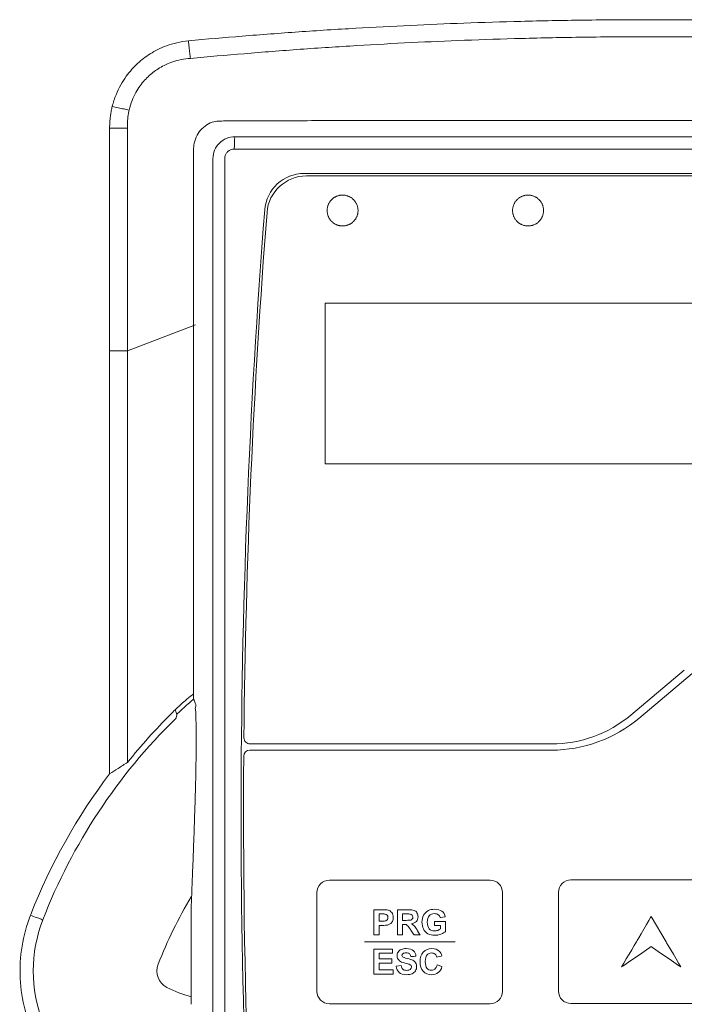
# Model space of a CAD drawing. Header units: millimetres. Extents: x -473 to 23648, y -382 to 1866.
# Tile 206 of 256: x 8865 to 8919, y 266 to 346. Entities that reach past the tile are written whole.
import ezdxf

# ---------------------------------------------------------------- set-up
doc = ezdxf.new("R2010")
doc.units = ezdxf.units.MM
doc.header["$LTSCALE"] = 80
doc.layers.get('0').update_dxf_attribs({"linetype": 'CONTINUOUS'})

msp = doc.modelspace()

# ---------------------------------------------------------------- linework, layer by layer
at = {"color": 0, "linetype": 'Continuous', "lineweight": 0}
for p, q in [((8872.62557335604, 318.57130552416), (8872.62557369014, 336.8080342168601)), ((8872.62557370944, 336.8080342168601), (8874.07496331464, 336.8080342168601)), ((8874.07496373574, 318.57130155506), (8874.07496324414, 336.8080342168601)), ((8879.40920365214, 328.83005937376), (8879.40920365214, 335.0261229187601)), ((8950.20233889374, 335.12761837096), (8882.70669083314, 335.12761837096)), ((8880.98030765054, 334.35374007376), (8880.98030765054, 228.95338634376)), ((8881.93128732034, 334.35383731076), (8881.93128732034, 228.95383731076)), ((8944.55357925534, 333.15383731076), (8888.35545047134, 333.15383731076)), ((8944.368638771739, 332.95383731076), (8888.540390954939, 332.95383731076)), ((8890.06078966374, 322.6538372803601), (8938.251164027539, 322.6538372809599)), ((8890.06078966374, 309.6538372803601), (8890.06078966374, 322.6538372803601)), ((8874.07496324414, 318.80948376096), (8879.557030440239, 320.91394422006)), ((8872.62557369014, 318.80948376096), (8874.07496324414, 318.80948376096)), ((8874.07507238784, 285.5024393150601), (8874.07496373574, 318.57130155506)), ((8938.25116445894, 309.6538372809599), (8890.06079009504, 309.6538372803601)), ((8919.08710342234, 292.95204906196), (8914.77189611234, 289.33116019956)), ((8919.72989103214, 292.68600461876), (8915.41468372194, 289.06511575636)), ((8908.34402001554, 286.99160463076), (8883.983792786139, 286.99160463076)), ((8908.34402001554, 286.49160463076), (8883.97104808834, 286.49160463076)), ((8879.22692031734, 274.01417854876), (8879.22692031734, 265.92640263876)), ((8866.22816219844, 273.1347123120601), (8866.254316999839, 273.20195543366))]:
    msp.add_line(p, q, dxfattribs=at)
for points in [[(8892.709115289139, 330.1538372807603), (8892.707088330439, 330.20688507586), (8892.70333179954, 330.2590129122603), (8892.697823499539, 330.31024477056), (8892.69054123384, 330.3606046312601), (8892.68146280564, 330.4101164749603), (8892.67056601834, 330.4588042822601), (8892.65782867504, 330.5066920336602), (8892.64322857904, 330.5538037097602), (8892.62674353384, 330.6001632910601), (8892.60836614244, 330.6457787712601), (8892.588148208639, 330.69059419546), (8892.566156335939, 330.73453762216), (8892.54245712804, 330.7775371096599), (8892.51711718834, 330.8195207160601), (8892.49020312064, 330.86041649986), (8892.46178152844, 330.9001525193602), (8892.43191901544, 330.9386568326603), (8892.40068218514, 330.9758574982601), (8892.368135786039, 331.01169000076), (8892.33433714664, 331.04611953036), (8892.29934174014, 331.07911870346), (8892.263205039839, 331.1106601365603), (8892.22598251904, 331.1407164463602), (8892.18772965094, 331.1692602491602), (8892.14850190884, 331.19626416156), (8892.10835476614, 331.2217008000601), (8892.067343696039, 331.24554278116), (8892.02552529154, 331.2677649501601), (8891.98296062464, 331.2883510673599), (8891.93971188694, 331.30728712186), (8891.89584127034, 331.3245591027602), (8891.85141096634, 331.34015299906), (8891.80648316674, 331.35405479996), (8891.76112006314, 331.3662504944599), (8891.715383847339, 331.3767260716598), (8891.66933671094, 331.3854675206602), (8891.623039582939, 331.3924630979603), (8891.57654834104, 331.3977101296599), (8891.529917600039, 331.4012082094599), (8891.48320197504, 331.4029569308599), (8891.436456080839, 331.4029558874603), (8891.38973453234, 331.4012046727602), (8891.34309194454, 331.3977028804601), (8891.29658293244, 331.39245010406), (8891.25026211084, 331.3854459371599), (8891.20418550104, 331.3766923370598), (8891.15841475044, 331.3662007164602), (8891.11301291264, 331.3539848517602), (8891.06804304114, 331.3400585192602), (8891.02356818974, 331.3244354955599), (8890.979651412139, 331.3071295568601), (8890.93635576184, 331.2881544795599), (8890.89374429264, 331.2675240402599), (8890.851880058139, 331.24525201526), (8890.81082501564, 331.2213546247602), (8890.77063673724, 331.19585786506), (8890.73137169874, 331.16879017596), (8890.693086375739, 331.14017999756), (8890.65583724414, 331.1100557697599), (8890.619680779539, 331.07844593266), (8890.584673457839, 331.04537892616), (8890.55087175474, 331.0108831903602), (8890.518332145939, 330.9749871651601), (8890.48711255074, 330.93772682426), (8890.457276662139, 330.8991682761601), (8890.42888961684, 330.8593851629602), (8890.40201655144, 330.8184511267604), (8890.37672260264, 330.7764398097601), (8890.353072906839, 330.73342485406), (8890.331132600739, 330.68947990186), (8890.31096682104, 330.6446785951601), (8890.29264070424, 330.59909457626), (8890.276204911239, 330.55278512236), (8890.26165220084, 330.50574205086), (8890.248960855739, 330.4579408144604), (8890.23810915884, 330.4093568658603), (8890.22907539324, 330.3599656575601), (8890.22183784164, 330.3097426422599), (8890.21637478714, 330.2586632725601), (8890.21266451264, 330.2067030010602), (8890.210685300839, 330.1538372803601)], [(8907.704856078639, 330.1538372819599), (8907.70282812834, 330.2068850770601), (8907.69906975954, 330.25901291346), (8907.69355876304, 330.31024477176), (8907.686272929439, 330.3606046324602), (8907.677190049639, 330.4101164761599), (8907.666287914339, 330.4588042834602), (8907.65354431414, 330.5066920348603), (8907.63893703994, 330.5538037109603), (8907.62244388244, 330.6001632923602), (8907.60405743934, 330.6457787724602), (8907.58382953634, 330.6905941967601), (8907.561826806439, 330.7345376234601), (8907.53811588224, 330.77753711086), (8907.51276339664, 330.8195207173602), (8907.48583598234, 330.8604165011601), (8907.45740027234, 330.9001525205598), (8907.42752289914, 330.93865683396), (8907.39627049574, 330.9758574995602), (8907.36370783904, 331.0116900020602), (8907.32989228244, 331.0461195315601), (8907.29487932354, 331.0791187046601), (8907.25872445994, 331.11066013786), (8907.22148318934, 331.1407164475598), (8907.18321100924, 331.1692602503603), (8907.14396341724, 331.19626416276), (8907.10379591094, 331.2217008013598), (8907.06276398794, 331.2455427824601), (8907.020924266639, 331.2677649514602), (8906.978337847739, 331.2883510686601), (8906.93506695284, 331.3072871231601), (8906.891173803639, 331.3245591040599), (8906.84672062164, 331.3401530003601), (8906.801769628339, 331.3540548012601), (8906.75638304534, 331.36625049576), (8906.710623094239, 331.37672607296), (8906.664551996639, 331.3854675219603), (8906.61823071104, 331.39246309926), (8906.571715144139, 331.39771013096), (8906.525059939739, 331.40120821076), (8906.47831974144, 331.40295693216), (8906.43154919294, 331.4029558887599), (8906.384802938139, 331.4012046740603), (8906.33813562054, 331.3977028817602), (8906.291601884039, 331.3924501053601), (8906.24525637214, 331.3854459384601), (8906.199155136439, 331.3766923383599), (8906.15335985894, 331.3662007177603), (8906.107933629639, 331.3539848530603), (8906.06293953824, 331.3400585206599), (8906.01844067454, 331.32443549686), (8905.97450012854, 331.3071295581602), (8905.93118099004, 331.2881544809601), (8905.888546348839, 331.2675240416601), (8905.846659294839, 331.2452520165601), (8905.80558182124, 331.22135462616), (8905.765371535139, 331.1958578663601), (8905.726084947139, 331.1687901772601), (8905.687778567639, 331.1401799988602), (8905.65050890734, 331.1100557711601), (8905.61433247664, 331.0784459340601), (8905.57930578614, 331.0453789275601), (8905.54548534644, 331.0108831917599), (8905.51292766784, 330.9749871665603), (8905.48169070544, 330.9377268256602), (8905.451838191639, 330.8991682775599), (8905.423435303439, 330.8593851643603), (8905.396547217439, 330.8184511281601), (8905.37123911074, 330.7764398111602), (8905.34757616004, 330.7334248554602), (8905.32562354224, 330.6894799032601), (8905.30544643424, 330.6446785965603), (8905.28711001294, 330.5990945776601), (8905.27066497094, 330.5527851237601), (8905.25610406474, 330.5057420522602), (8905.24340556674, 330.4579408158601), (8905.23254774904, 330.40935686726), (8905.223508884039, 330.3599656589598), (8905.216267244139, 330.3097426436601), (8905.210801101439, 330.2586632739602), (8905.207088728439, 330.2067030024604), (8905.20510839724, 330.1538372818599)], [(8890.210685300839, 330.1538372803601), (8890.21271200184, 330.10078948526), (8890.21646805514, 330.04866164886), (8890.221975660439, 329.99742979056), (8890.22925701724, 329.9470699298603), (8890.23833432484, 329.8975580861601), (8890.24922978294, 329.8488702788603), (8890.26196559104, 329.8009825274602), (8890.276563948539, 329.7538708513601), (8890.29304705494, 329.7075112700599), (8890.31142231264, 329.6618957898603), (8890.33163793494, 329.6170803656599), (8890.35362733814, 329.5731369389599), (8890.377323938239, 329.5301374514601), (8890.40266115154, 329.4881538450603), (8890.42957239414, 329.44725806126), (8890.45799108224, 329.4075220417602), (8890.48785063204, 329.3690177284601), (8890.51908445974, 329.3318170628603), (8890.55162783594, 329.2959845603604), (8890.58542344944, 329.26155503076), (8890.62041584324, 329.2285558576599), (8890.65654956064, 329.1970144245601), (8890.69376914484, 329.1669581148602), (8890.732019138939, 329.1384143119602), (8890.77124408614, 329.11141039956), (8890.811388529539, 329.0859737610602), (8890.852397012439, 329.0621317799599), (8890.894212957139, 329.0399096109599), (8890.93677530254, 329.01932349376), (8890.980021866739, 329.00038743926), (8891.023890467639, 328.9831154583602), (8891.068318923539, 328.9675215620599), (8891.11324505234, 328.95361976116), (8891.15860667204, 328.94142406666), (8891.20434160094, 328.9309484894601), (8891.250387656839, 328.9222070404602), (8891.29668391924, 328.9152114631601), (8891.34317451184, 328.90996443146), (8891.389804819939, 328.90646635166), (8891.436520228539, 328.9047176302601), (8891.48326612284, 328.9047186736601), (8891.52998788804, 328.9064698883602), (8891.57663090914, 328.9099716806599), (8891.623140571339, 328.9152244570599), (8891.669462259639, 328.92222862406), (8891.71553995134, 328.9309822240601), (8891.76131199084, 328.9414738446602), (8891.806715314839, 328.9536897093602), (8891.85168685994, 328.9676160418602), (8891.89616356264, 328.98323906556), (8891.940082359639, 329.0005450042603), (8891.98338018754, 329.01952008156), (8892.02599398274, 329.04015052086), (8892.06786068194, 329.06242254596), (8892.108918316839, 329.0863199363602), (8892.149109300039, 329.1118166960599), (8892.18837713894, 329.1388843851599), (8892.226665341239, 329.1674945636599), (8892.263917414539, 329.19761879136), (8892.300076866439, 329.22922862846), (8892.33508720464, 329.26229563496), (8892.36889193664, 329.2967913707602), (8892.40143457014, 329.3326873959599), (8892.43265716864, 329.3699477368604), (8892.46249601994, 329.4085062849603), (8892.49088596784, 329.4482893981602), (8892.51776185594, 329.48922343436), (8892.54305852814, 329.5312347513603), (8892.56671082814, 329.5742497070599), (8892.58865359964, 329.61819465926), (8892.60882168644, 329.6629959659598), (8892.62714993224, 329.70857998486), (8892.643587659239, 329.75488943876), (8892.658142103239, 329.8019325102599), (8892.670834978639, 329.84973374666), (8892.681687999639, 329.8983176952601), (8892.69072288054, 329.9477089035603), (8892.69796133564, 329.99793191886), (8892.70342507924, 330.0490112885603), (8892.70713582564, 330.1009715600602), (8892.709115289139, 330.1538372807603)], [(8905.20510839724, 330.1538372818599), (8905.20713624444, 330.1007894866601), (8905.21089442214, 330.0486616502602), (8905.21640514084, 329.9974297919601), (8905.22369061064, 329.94706993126), (8905.23277304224, 329.8975580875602), (8905.243674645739, 329.84887028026), (8905.25641763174, 329.8009825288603), (8905.27102421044, 329.7538708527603), (8905.28751659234, 329.70751127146), (8905.305902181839, 329.66189579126), (8905.32612916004, 329.6170803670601), (8905.348130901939, 329.5731369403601), (8905.37184078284, 329.5301374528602), (8905.39719217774, 329.48815384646), (8905.42411846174, 329.4472580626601), (8905.45255301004, 329.4075220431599), (8905.48242919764, 329.3690177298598), (8905.51368039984, 329.33181706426), (8905.54624184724, 329.2959845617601), (8905.58005619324, 329.2615550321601), (8905.61506794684, 329.2285558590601), (8905.65122161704, 329.1970144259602), (8905.68846171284, 329.1669581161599), (8905.72673274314, 329.1384143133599), (8905.76597921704, 329.1114104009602), (8905.806145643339, 329.08597376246), (8905.847176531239, 329.0621317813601), (8905.88901526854, 329.03990961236), (8905.93160075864, 329.0193234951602), (8905.974870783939, 329.0003874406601), (8906.01876312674, 328.9831154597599), (8906.06321556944, 328.96752156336), (8906.10816589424, 328.9536197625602), (8906.153551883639, 328.9414240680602), (8906.199311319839, 328.9309484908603), (8906.24538198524, 328.9222070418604), (8906.29170292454, 328.9152114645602), (8906.33821823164, 328.9099644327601), (8906.38487326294, 328.9064663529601), (8906.43161337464, 328.9047176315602), (8906.478383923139, 328.9047186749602), (8906.52513026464, 328.9064698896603), (8906.57179775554, 328.90997168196), (8906.618331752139, 328.9152244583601), (8906.66467761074, 328.9222286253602), (8906.71077927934, 328.9309822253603), (8906.756575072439, 328.9414738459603), (8906.80200189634, 328.9536897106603), (8906.84699665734, 328.9676160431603), (8906.89149626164, 328.9832390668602), (8906.935437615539, 329.00054500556), (8906.97875762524, 329.0195200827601), (8907.02139319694, 329.0401505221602), (8907.063281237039, 329.0624225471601), (8907.10435974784, 329.0863199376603), (8907.14457111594, 329.11181669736), (8907.183858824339, 329.1388843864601), (8907.22216635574, 329.16749456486), (8907.259437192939, 329.1976187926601), (8907.295614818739, 329.2292286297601), (8907.330642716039, 329.26229563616), (8907.36446436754, 329.2967913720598), (8907.397023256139, 329.33268739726), (8907.42826142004, 329.36994773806), (8907.45811511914, 329.4085062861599), (8907.48651916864, 329.4482893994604), (8907.51340838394, 329.4892234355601), (8907.538717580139, 329.53123475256), (8907.56238157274, 329.57424970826), (8907.58433517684, 329.6181946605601), (8907.60451320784, 329.6629959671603), (8907.622850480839, 329.70857998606), (8907.63929629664, 329.7548894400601), (8907.65385789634, 329.80193251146), (8907.66655700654, 329.8497337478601), (8907.67741535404, 329.8983176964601), (8907.68645466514, 329.9477089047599), (8907.69369666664, 329.9979319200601), (8907.699163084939, 330.04901128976), (8907.702875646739, 330.1009715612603), (8907.704856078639, 330.1538372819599)]]:
    msp.add_lwpolyline(points, dxfattribs=at)
for centre, radius, start, end in [((8882.75399365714, 334.35383496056), 1.773686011, 89.98316335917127, 180.0030651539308), ((8888.35545047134, 329.95383731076), 3.2, 90, 175.5107196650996), ((8888.540390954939, 329.75383731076), 3.2, 90, 175.5278242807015), ((9506.05451486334, 281.45614819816), 622.8, 175.5107196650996, 184.4742323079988), ((9506.05451486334, 281.45614819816), 622.6, 175.5278242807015, 179.4441221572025), ((8894.781553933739, 272.33445523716), 23.882782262, 131.7436985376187, 133.4193331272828), ((8894.32459625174, 272.84379739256), 23.1985043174, 130.9935205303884, 131.7391780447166), ((8894.01203389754, 273.2039347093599), 22.7216458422, 130.0005968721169, 130.9943365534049), ((8911.06987604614, 255.8849955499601), 47.3899617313, 134.9855034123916, 141.3197985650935), ((8910.49685059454, 256.4517824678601), 46.5839940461, 134.377045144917, 134.9798269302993), ((8910.67349411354, 255.53399816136), 47.008722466, 133.413840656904, 133.9098041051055), ((8908.34402001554, 296.99160463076), 10, 270, 310.0000000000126), ((8910.12386456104, 256.15382255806), 46, 134.3755394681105, 158.8190280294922), ((8908.34402001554, 297.49160463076), 11, 270, 310.0000000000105), ((8883.983792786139, 287.49160463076), 0.5, 179.4441221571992, 270), ((8883.97104808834, 285.99160463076), 0.5, 90, 179.5822780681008), ((8844.87605656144, 331.70865684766), 54.6606881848, 302.0482226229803, 302.2887904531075), ((9506.05451486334, 281.45614819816), 622.6, 179.5822780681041, 184.4742323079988), ((8910.15125753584, 256.0753068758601), 47.1198995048, 142.7869600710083, 158.6864656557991), ((8913.54567666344, 222.41765390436), 74.4134072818, 122.7380347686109, 123.3600471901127), ((8910.12386456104, 256.15382255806), 36, 149.1204971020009, 158.8191981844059), ((8877.95451485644, 268.6190918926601), 11.5, 158.8185175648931, 242.180962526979), ((8877.95451485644, 268.6190918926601), 1.4999988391, 158.8191981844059, 242.1809625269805), ((8881.31451485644, 274.98676963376), 8.699786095, 242.1809625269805, 256.1160228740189)]:
    msp.add_arc(centre, radius, start, end, dxfattribs=at)
for points, start_tangent, end_tangent in [([(8879.00205695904, 343.88464899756), (8883.35354003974, 344.26229069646), (8887.91787828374, 344.6065345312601), (8892.518056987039, 344.89992261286), (8896.94415639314, 345.13251948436), (8901.25584445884, 345.3139222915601), (8905.88043792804, 345.45883757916), (8910.91057846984, 345.55701039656), (8916.45451485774, 345.5938225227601)], (0.9957670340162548, 0.09191307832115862), (1, -5.297779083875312e-08)), ([(8916.45451485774, 345.5938225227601), (8922.03132347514, 345.5565701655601), (8927.07743860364, 345.45757975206), (8931.70614909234, 345.3119622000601), (8936.012819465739, 345.1302547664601), (8940.429742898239, 344.8976721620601), (8945.01697179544, 344.6047366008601), (8949.567891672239, 344.26128289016), (8953.906972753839, 343.88464899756)], (1, 8.773638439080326e-08), (0.995767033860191, -0.09191308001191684)), ([(8879.16226571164, 342.4587355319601), (8883.49352708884, 342.8436315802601), (8888.03682471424, 343.1966452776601), (8892.61638921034, 343.49884497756), (8897.02355232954, 343.7390203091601), (8901.31757266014, 343.92653162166), (8905.92315822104, 344.0762566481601), (8910.932750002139, 344.17740557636), (8916.45451485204, 344.21516168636)], (0.9955933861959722, 0.09377531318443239), (1, 1.301059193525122e-06)), ([(8916.45451485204, 344.21516168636), (8922.00901867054, 344.1769531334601), (8927.03451766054, 344.07495845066), (8931.64420352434, 343.9245053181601), (8935.933224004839, 343.73668011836), (8940.33124052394, 343.4965232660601), (8944.89790757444, 343.19479676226), (8949.42784702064, 342.8426009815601), (8953.74676400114, 342.4587355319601)], (1, -1.273774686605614e-06), (0.9955933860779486, -0.09377531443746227)), ([(8872.83528997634, 338.57130552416), (8873.140562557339, 339.52042123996), (8873.52755122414, 340.3294267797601), (8873.96513870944, 341.01369556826), (8874.42023585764, 341.57729544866), (8874.88660341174, 342.0515319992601), (8875.37610302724, 342.4636810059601), (8875.90811883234, 342.83306159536), (8876.51302298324, 343.17335784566), (8877.22407661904, 343.4809374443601), (8878.05427275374, 343.73005735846), (8879.00205695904, 343.88464899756)], (0.2359011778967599, 0.9717770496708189), (0.995758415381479, 0.09200640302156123)), ([(8879.00205696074, 343.8846489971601), (8879.05302912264, 343.3635913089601), (8879.10769744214, 342.87702426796), (8879.16226571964, 342.45873533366)], (0.09065410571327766, -0.9958824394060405), (0.1409483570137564, -0.990016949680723)), ([(8874.20225350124, 338.2847079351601), (8874.43493983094, 339.0437803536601), (8874.73881888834, 339.69396496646), (8875.08615767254, 340.24091234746), (8875.45334439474, 340.6936739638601), (8875.83116453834, 341.07284989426), (8876.22664622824, 341.39813971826), (8876.65978412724, 341.68834939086), (8877.154381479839, 341.9531292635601), (8877.73145927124, 342.18511700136), (8878.40293080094, 342.3632831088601), (8879.16226571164, 342.4587355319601)], (0.2188886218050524, 0.9757498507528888), (0.998694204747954, 0.05108703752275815)), ([(8872.62557369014, 336.8080342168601), (8872.63356911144, 337.1613943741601), (8872.657917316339, 337.5136233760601), (8872.69930093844, 337.8661778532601), (8872.75831889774, 338.2190057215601), (8872.83529897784, 338.57130552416)], (-9.683807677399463e-06, 1), (0.237591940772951, 0.9713650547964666)), ([(8872.83529802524, 338.5713497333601), (8873.32375630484, 338.46822816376), (8873.78900804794, 338.37024283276), (8874.20225394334, 338.28470781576)], (0.978539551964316, -0.2060590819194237), (0.9799095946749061, -0.1994421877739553)), ([(8874.07496324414, 336.8080342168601), (8874.06797928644, 337.10515841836), (8874.07667552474, 337.40001068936), (8874.10165102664, 337.6946799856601), (8874.143416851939, 337.98956761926), (8874.20224742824, 338.28471107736)], (-0.04899375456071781, 0.9987990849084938), (0.2225250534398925, 0.9749269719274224)), ([(8879.42037518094, 335.28527789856), (8879.55686802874, 335.93536081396), (8879.87273860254, 336.51758341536), (8880.34507539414, 336.98914682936), (8880.91602039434, 337.30305274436), (8881.96093609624, 337.4094730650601)], (0.0624377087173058, 0.9980488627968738), (0.9946546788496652, 0.1032572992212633)), ([(8881.96093609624, 337.4094730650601), (8884.63308811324, 337.41619932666), (8887.488434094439, 337.42180907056), (8890.43100337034, 337.42630470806), (8893.44705834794, 337.42992259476), (8896.572901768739, 337.4328968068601), (8899.96874071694, 337.43547024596), (8903.55504515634, 337.43759128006), (8907.12333440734, 337.4391637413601), (8910.50121226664, 337.4401914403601), (8913.62447932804, 337.44074913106), (8916.45451486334, 337.44091715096)], (0.9999960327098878, 0.002816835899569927), (1, 3.536307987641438e-08)), ([(8916.45451486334, 337.44091715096), (8919.22404870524, 337.44075614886), (8922.27465009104, 337.44022295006), (8925.595340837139, 337.43923339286), (8929.152761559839, 337.4376937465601), (8932.80699118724, 337.43555951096), (8936.33430561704, 337.43289832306), (8939.46670959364, 337.4299175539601), (8942.47416551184, 337.4263099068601), (8945.42422274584, 337.42180282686), (8948.29312485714, 337.4161608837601), (8950.94809361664, 337.4094730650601)], (1, -3.337140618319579e-08), (0.9999960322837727, -0.002816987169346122)), ([(8882.70669083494, 335.12761837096), (8882.71052121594, 335.50706557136), (8882.72093207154, 335.82975226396), (8882.73636615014, 336.04741088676), (8882.754514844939, 336.12748400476)], (0.0006685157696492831, 0.9999997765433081), (0.9600238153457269, 0.2799183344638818)), ([(8950.15442853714, 336.12752085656), (8927.69170980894, 336.11751333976), (8905.217219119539, 336.1175133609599), (8882.75451486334, 336.12752089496)], (-0.9999997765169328, -0.0006685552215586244), (-0.999999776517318, 0.0006685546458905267)), ([(8879.40920365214, 335.0261229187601), (8879.41219077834, 335.15570878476), (8879.42036406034, 335.28528066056)], (0.0007058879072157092, 0.9999997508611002), (0.08620305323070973, 0.9962775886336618)), ([(8882.70669083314, 335.12761837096), (8882.46732392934, 335.08994300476), (8882.251097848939, 334.98011108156), (8882.07946745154, 334.80890737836), (8881.96927322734, 334.59309158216), (8881.93128732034, 334.35383731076)], (-0.9999992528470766, 0.001222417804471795), (-9.151979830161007e-05, -0.9999999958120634)), ([(8879.40666015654, 290.60957309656), (8879.407613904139, 299.46847239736), (8879.40843363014, 309.07290979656), (8879.40900401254, 318.9915716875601), (8879.40920365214, 328.83005937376)], (0.0001185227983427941, 0.9999999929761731), (-2.651939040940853e-06, 1)), ([(8872.62536767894, 284.5724709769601), (8872.62558755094, 301.8724342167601), (8872.62557335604, 318.57130552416)], (-2.598313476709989e-05, 0.9999999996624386), (2.933124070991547e-06, 1)), ([(8877.91707474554, 289.74782888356), (8878.729346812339, 290.4916135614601), (8879.406710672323, 291.0375702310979)], (0.7147431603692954, 0.6993870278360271), (0.8060612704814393, 0.5918320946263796)), ([(8879.40666013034, 290.60957307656), (8879.54869658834, 290.30450140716), (8879.59197810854, 290.04359420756), (8879.530242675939, 289.8645997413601)], (0.5422976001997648, -0.8401864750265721), (-0.6505345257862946, -0.759476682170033)), ([(8877.91707500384, 289.74782888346), (8878.03082540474, 289.46150740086), (8878.04342279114, 289.21247412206), (8877.95322709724, 289.03315089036)], (0.4806066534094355, -0.8769362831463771), (-0.7147691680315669, -0.6993604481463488)), ([(8879.53024267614, 289.86459974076), (8879.584389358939, 289.53504501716), (8879.61847842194, 288.71244817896), (8879.62803164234, 287.33607341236), (8879.60716523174, 285.42468704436), (8879.56223200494, 283.37219301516), (8879.50703494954, 281.45960851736), (8879.44773742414, 279.6885229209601), (8879.38835261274, 278.06772399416), (8879.33100066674, 276.58789841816), (8879.276987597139, 275.24062992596), (8879.226920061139, 274.01417812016)], (0.558286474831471, -0.8296482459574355), (-0.0409919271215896, -0.9991594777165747)), ([(8873.30299357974, 285.01063786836), (8873.683726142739, 285.25426208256), (8873.88081225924, 285.3781595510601)], (0.8405321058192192, 0.5417617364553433), (0.8472537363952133, 0.5311883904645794)), ([(8872.057925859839, 257.56293724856), (8869.90198005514, 259.0022336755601), (8868.09203346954, 260.85104442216), (8866.70213684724, 263.03112620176), (8865.78959087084, 265.45537308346), (8865.39655631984, 268.02348546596), (8865.54435530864, 270.62228666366), (8866.22816219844, 273.1347123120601)], (-0.8846514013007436, 0.46625304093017), (0.3615916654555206, 0.9323365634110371)), ([(8866.22816220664, 273.13471231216), (8866.72088682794, 272.9469174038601), (8867.09113109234, 272.81386340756), (8867.23141485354, 272.77417525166)], (0.9318159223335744, -0.3629312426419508), (0.361253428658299, 0.9324676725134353))]:
    msp.add_spline(points, degree=3, dxfattribs=dict(at, start_tangent=start_tangent, end_tangent=end_tangent))
at = {"lineweight": 0}
for points, knots in [([(8890.38981486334, 275.9701069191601), (8890.38981486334, 275.9701069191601), (8903.38981486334, 275.9701069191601), (8903.38981486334, 275.9701069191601), (8903.38981486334, 275.9701069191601), (8903.939814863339, 275.9701069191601), (8904.38981486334, 275.5201069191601), (8904.38981486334, 274.9701069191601), (8904.38981486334, 274.9701069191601), (8904.38981486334, 274.9701069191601), (8904.38981486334, 266.9701069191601), (8904.38981486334, 266.9701069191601), (8904.38981486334, 266.9701069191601), (8904.38981486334, 266.42010691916), (8903.939814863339, 265.9701069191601), (8903.38981486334, 265.9701069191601), (8903.38981486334, 265.9701069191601), (8903.38981486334, 265.9701069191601), (8890.38981486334, 265.9701069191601), (8890.38981486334, 265.9701069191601), (8890.38981486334, 265.9701069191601), (8889.839814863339, 265.9701069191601), (8889.38981486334, 266.42010691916), (8889.38981486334, 266.9701069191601), (8889.38981486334, 266.9701069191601), (8889.38981486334, 266.9701069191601), (8889.38981486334, 274.9701069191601), (8889.38981486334, 274.9701069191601), (8889.38981486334, 274.9701069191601), (8889.38981486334, 275.5201069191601), (8889.839814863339, 275.9701069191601), (8890.38981486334, 275.9701069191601)], [0, 0, 0, 0, 0.125, 0.125, 0.125, 0.12500001, 0.25, 0.25, 0.25, 0.25000001, 0.375, 0.375, 0.375, 0.37500001, 0.5, 0.5, 0.5, 0.50000001, 0.625, 0.625, 0.625, 0.62500001, 0.75, 0.75, 0.75, 0.75000001, 0.875, 0.875, 0.875, 0.87500001, 1, 1, 1, 1]), ([(8909.91351486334, 275.9911069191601), (8909.91351486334, 275.9911069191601), (8922.91351486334, 275.9911069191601), (8922.91351486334, 275.9911069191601), (8922.91351486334, 275.9911069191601), (8923.463514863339, 275.9911069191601), (8923.91351486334, 275.54110691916), (8923.91351486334, 274.9911069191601), (8923.91351486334, 274.9911069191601), (8923.91351486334, 274.9911069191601), (8923.91351486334, 266.9911069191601), (8923.91351486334, 266.9911069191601), (8923.91351486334, 266.9911069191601), (8923.91351486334, 266.4411069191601), (8923.463514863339, 265.9911069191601), (8922.91351486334, 265.9911069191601), (8922.91351486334, 265.9911069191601), (8922.91351486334, 265.9911069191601), (8909.91351486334, 265.9911069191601), (8909.91351486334, 265.9911069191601), (8909.91351486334, 265.9911069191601), (8909.36351486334, 265.9911069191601), (8908.91351486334, 266.4411069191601), (8908.91351486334, 266.9911069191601), (8908.91351486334, 266.9911069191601), (8908.91351486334, 266.9911069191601), (8908.91351486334, 274.9911069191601), (8908.91351486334, 274.9911069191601), (8908.91351486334, 274.9911069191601), (8908.91351486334, 275.54110691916), (8909.36351486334, 275.9911069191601), (8909.91351486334, 275.9911069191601)], [0, 0, 0, 0, 0.125, 0.125, 0.125, 0.12500001, 0.25, 0.25, 0.25, 0.25000001, 0.375, 0.375, 0.375, 0.37500001, 0.5, 0.5, 0.5, 0.50000001, 0.625, 0.625, 0.625, 0.62500001, 0.75, 0.75, 0.75, 0.75000001, 0.875, 0.875, 0.875, 0.87500001, 1, 1, 1, 1]), ([(8893.99261486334, 271.5426069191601), (8893.99261486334, 271.5426069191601), (8893.99261486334, 273.5822069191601), (8893.99261486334, 273.5822069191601), (8893.99261486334, 273.5822069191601), (8893.99261486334, 273.5822069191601), (8894.65321486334, 273.5822069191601), (8894.65321486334, 273.5822069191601), (8894.65321486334, 273.5822069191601), (8894.90351486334, 273.5822069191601), (8895.06681486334, 273.5718069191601), (8895.14281486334, 273.5514069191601), (8895.14281486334, 273.5514069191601), (8895.25961486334, 273.5210069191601), (8895.35791486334, 273.4545069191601), (8895.43671486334, 273.35190691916), (8895.43671486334, 273.35190691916), (8895.51561486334, 273.2493069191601), (8895.55501486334, 273.11680691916), (8895.55501486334, 272.9549069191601), (8895.55501486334, 272.9549069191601), (8895.55501486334, 272.8295069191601), (8895.53221486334, 272.72410691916), (8895.48661486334, 272.63910691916), (8895.48661486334, 272.63910691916), (8895.44101486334, 272.5536069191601), (8895.38361486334, 272.48670691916), (8895.313314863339, 272.43780691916), (8895.313314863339, 272.43780691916), (8895.24351486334, 272.38930691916), (8895.17221486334, 272.3570069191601), (8895.10011486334, 272.34140691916), (8895.10011486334, 272.34140691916), (8895.001814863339, 272.32190691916), (8894.859314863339, 272.31190691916), (8894.67271486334, 272.31190691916), (8894.67271486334, 272.31190691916), (8894.67271486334, 272.31190691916), (8894.40431486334, 272.31190691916), (8894.40431486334, 272.31190691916), (8894.40431486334, 272.31190691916), (8894.40431486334, 272.31190691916), (8894.40431486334, 271.5426069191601), (8894.40431486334, 271.5426069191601), (8894.40431486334, 271.5426069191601), (8894.40431486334, 271.5426069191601), (8893.99261486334, 271.5426069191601), (8893.99261486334, 271.5426069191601)], [0, 0, 0, 0, 0.08333333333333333, 0.08333333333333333, 0.08333333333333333, 0.08333334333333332, 0.1666666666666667, 0.1666666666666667, 0.1666666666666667, 0.1666666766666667, 0.25, 0.25, 0.25, 0.25000001, 0.3333333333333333, 0.3333333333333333, 0.3333333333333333, 0.3333333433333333, 0.4166666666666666, 0.4166666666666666, 0.4166666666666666, 0.4166666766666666, 0.4999999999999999, 0.4999999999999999, 0.4999999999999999, 0.5000000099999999, 0.5833333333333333, 0.5833333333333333, 0.5833333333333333, 0.5833333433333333, 0.6666666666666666, 0.6666666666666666, 0.6666666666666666, 0.6666666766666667, 0.75, 0.75, 0.75, 0.75000001, 0.8333333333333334, 0.8333333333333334, 0.8333333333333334, 0.8333333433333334, 0.9166666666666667, 0.9166666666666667, 0.9166666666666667, 0.9166666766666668, 1, 1, 1, 1]), ([(8895.89411486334, 271.5426069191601), (8895.89411486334, 271.5426069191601), (8895.89411486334, 273.5822069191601), (8895.89411486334, 273.5822069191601), (8895.89411486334, 273.5822069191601), (8895.89411486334, 273.5822069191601), (8896.76121486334, 273.5822069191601), (8896.76121486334, 273.5822069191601), (8896.76121486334, 273.5822069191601), (8896.979214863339, 273.5822069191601), (8897.13731486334, 273.56370691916), (8897.236114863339, 273.52710691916), (8897.236114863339, 273.52710691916), (8897.334914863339, 273.49060691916), (8897.41421486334, 273.4255069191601), (8897.473514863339, 273.33200691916), (8897.473514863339, 273.33200691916), (8897.53291486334, 273.2379069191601), (8897.56231486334, 273.1311069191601), (8897.56231486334, 273.01050691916), (8897.56231486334, 273.01050691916), (8897.56231486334, 272.85760691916), (8897.51721486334, 272.73080691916), (8897.427514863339, 272.63100691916), (8897.427514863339, 272.63100691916), (8897.337714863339, 272.5318069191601), (8897.20291486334, 272.46860691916), (8897.02381486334, 272.4430069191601), (8897.02381486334, 272.4430069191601), (8897.11311486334, 272.39070691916), (8897.18671486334, 272.33380691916), (8897.244614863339, 272.2715069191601), (8897.244614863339, 272.2715069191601), (8897.30261486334, 272.2093069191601), (8897.38051486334, 272.09920691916), (8897.47881486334, 271.94060691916), (8897.47881486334, 271.94060691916), (8897.47881486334, 271.94060691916), (8897.72811486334, 271.5426069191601), (8897.72811486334, 271.5426069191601), (8897.72811486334, 271.5426069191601), (8897.72811486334, 271.5426069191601), (8897.235614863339, 271.5426069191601), (8897.235614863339, 271.5426069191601), (8897.235614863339, 271.5426069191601), (8897.235614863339, 271.5426069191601), (8896.93791486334, 271.9866069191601), (8896.93791486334, 271.9866069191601), (8896.93791486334, 271.9866069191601), (8896.83201486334, 272.14520691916), (8896.75981486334, 272.24500691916), (8896.72081486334, 272.2863069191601), (8896.72081486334, 272.2863069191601), (8896.68191486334, 272.3276069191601), (8896.64061486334, 272.35560691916), (8896.59691486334, 272.37130691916), (8896.59691486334, 272.37130691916), (8896.55321486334, 272.3865069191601), (8896.48441486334, 272.3941069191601), (8896.389414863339, 272.3941069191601), (8896.389414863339, 272.3941069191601), (8896.389414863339, 272.3941069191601), (8896.30631486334, 272.3941069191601), (8896.30631486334, 272.3941069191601), (8896.30631486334, 272.3941069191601), (8896.30631486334, 272.3941069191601), (8896.30631486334, 271.5426069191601), (8896.30631486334, 271.5426069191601), (8896.30631486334, 271.5426069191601), (8896.30631486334, 271.5426069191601), (8895.89411486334, 271.5426069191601), (8895.89411486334, 271.5426069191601)], [0, 0, 0, 0, 0.05555555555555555, 0.05555555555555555, 0.05555555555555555, 0.05555556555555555, 0.1111111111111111, 0.1111111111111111, 0.1111111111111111, 0.1111111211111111, 0.1666666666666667, 0.1666666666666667, 0.1666666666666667, 0.1666666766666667, 0.2222222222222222, 0.2222222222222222, 0.2222222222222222, 0.2222222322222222, 0.2777777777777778, 0.2777777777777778, 0.2777777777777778, 0.2777777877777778, 0.3333333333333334, 0.3333333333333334, 0.3333333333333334, 0.3333333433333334, 0.388888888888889, 0.388888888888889, 0.388888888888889, 0.3888888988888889, 0.4444444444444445, 0.4444444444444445, 0.4444444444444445, 0.4444444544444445, 0.5000000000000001, 0.5000000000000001, 0.5000000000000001, 0.5000000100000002, 0.5555555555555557, 0.5555555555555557, 0.5555555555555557, 0.5555555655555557, 0.6111111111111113, 0.6111111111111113, 0.6111111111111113, 0.6111111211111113, 0.6666666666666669, 0.6666666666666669, 0.6666666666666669, 0.6666666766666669, 0.7222222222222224, 0.7222222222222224, 0.7222222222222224, 0.7222222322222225, 0.777777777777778, 0.777777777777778, 0.777777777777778, 0.7777777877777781, 0.8333333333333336, 0.8333333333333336, 0.8333333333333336, 0.8333333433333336, 0.8888888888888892, 0.8888888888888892, 0.8888888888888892, 0.8888888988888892, 0.9444444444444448, 0.9444444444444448, 0.9444444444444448, 0.9444444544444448, 1, 1, 1, 1]), ([(8898.89961486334, 272.29240691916), (8898.89961486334, 272.29240691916), (8898.89961486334, 272.63630691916), (8898.89961486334, 272.63630691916), (8898.89961486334, 272.63630691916), (8898.89961486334, 272.63630691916), (8899.78721486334, 272.63630691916), (8899.78721486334, 272.63630691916), (8899.78721486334, 272.63630691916), (8899.78721486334, 272.63630691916), (8899.78721486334, 271.82370691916), (8899.78721486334, 271.82370691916), (8899.78721486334, 271.82370691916), (8899.70081486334, 271.7402069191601), (8899.57591486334, 271.66650691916), (8899.41201486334, 271.60290691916), (8899.41201486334, 271.60290691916), (8899.248214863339, 271.53980691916), (8899.08251486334, 271.5079069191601), (8898.91481486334, 271.5079069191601), (8898.91481486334, 271.5079069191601), (8898.70161486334, 271.5079069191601), (8898.51551486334, 271.5526069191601), (8898.35681486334, 271.6419069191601), (8898.35681486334, 271.6419069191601), (8898.19821486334, 271.7316069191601), (8898.079014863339, 271.8593069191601), (8897.99931486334, 272.0260069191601), (8897.99931486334, 272.0260069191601), (8897.919514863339, 272.1927069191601), (8897.87961486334, 272.37360691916), (8897.87961486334, 272.56930691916), (8897.87961486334, 272.56930691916), (8897.87961486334, 272.78160691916), (8897.92421486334, 272.97060691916), (8898.01301486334, 273.13580691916), (8898.01301486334, 273.13580691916), (8898.10231486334, 273.30060691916), (8898.23241486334, 273.42740691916), (8898.40431486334, 273.51530691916), (8898.40431486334, 273.51530691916), (8898.53491486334, 273.58320691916), (8898.697814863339, 273.6169069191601), (8898.892514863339, 273.6169069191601), (8898.892514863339, 273.6169069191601), (8899.14561486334, 273.6169069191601), (8899.34371486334, 273.56370691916), (8899.485614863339, 273.45780691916), (8899.485614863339, 273.45780691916), (8899.628114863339, 273.35140691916), (8899.71981486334, 273.2047069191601), (8899.76061486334, 273.01710691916), (8899.76061486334, 273.01710691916), (8899.76061486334, 273.01710691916), (8899.35171486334, 272.94070691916), (8899.35171486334, 272.94070691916), (8899.35171486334, 272.94070691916), (8899.322814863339, 273.0409069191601), (8899.26861486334, 273.1202069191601), (8899.189314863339, 273.17810691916), (8899.189314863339, 273.17810691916), (8899.11001486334, 273.23600691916), (8899.01121486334, 273.26500691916), (8898.892514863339, 273.26500691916), (8898.892514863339, 273.26500691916), (8898.71251486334, 273.26500691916), (8898.56961486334, 273.2080069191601), (8898.463214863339, 273.0940069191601), (8898.463214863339, 273.0940069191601), (8898.35681486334, 272.97960691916), (8898.30411486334, 272.81050691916), (8898.30411486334, 272.58590691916), (8898.30411486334, 272.58590691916), (8898.30411486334, 272.3442069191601), (8898.357814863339, 272.1623069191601), (8898.46561486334, 272.04120691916), (8898.46561486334, 272.04120691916), (8898.57291486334, 271.92010691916), (8898.714014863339, 271.8598069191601), (8898.88821486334, 271.8598069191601), (8898.88821486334, 271.8598069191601), (8898.97471486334, 271.8598069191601), (8899.06111486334, 271.8769069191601), (8899.14801486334, 271.91060691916), (8899.14801486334, 271.91060691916), (8899.23441486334, 271.94440691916), (8899.30901486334, 271.9857069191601), (8899.37121486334, 272.0336069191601), (8899.37121486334, 272.0336069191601), (8899.37121486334, 272.0336069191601), (8899.37121486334, 272.29240691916), (8899.37121486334, 272.29240691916), (8899.37121486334, 272.29240691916), (8899.37121486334, 272.29240691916), (8898.89961486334, 272.29240691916), (8898.89961486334, 272.29240691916)], [0, 0, 0, 0, 0.04166666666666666, 0.04166666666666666, 0.04166666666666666, 0.04166667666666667, 0.08333333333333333, 0.08333333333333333, 0.08333333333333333, 0.08333334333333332, 0.125, 0.125, 0.125, 0.12500001, 0.1666666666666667, 0.1666666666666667, 0.1666666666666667, 0.1666666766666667, 0.2083333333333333, 0.2083333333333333, 0.2083333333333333, 0.2083333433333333, 0.25, 0.25, 0.25, 0.25000001, 0.2916666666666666, 0.2916666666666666, 0.2916666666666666, 0.2916666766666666, 0.3333333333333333, 0.3333333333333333, 0.3333333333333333, 0.3333333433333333, 0.375, 0.375, 0.375, 0.37500001, 0.4166666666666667, 0.4166666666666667, 0.4166666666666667, 0.4166666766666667, 0.4583333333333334, 0.4583333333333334, 0.4583333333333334, 0.4583333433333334, 0.5, 0.5, 0.5, 0.50000001, 0.5416666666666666, 0.5416666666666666, 0.5416666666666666, 0.5416666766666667, 0.5833333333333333, 0.5833333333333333, 0.5833333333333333, 0.5833333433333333, 0.6249999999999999, 0.6249999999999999, 0.6249999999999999, 0.6250000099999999, 0.6666666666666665, 0.6666666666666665, 0.6666666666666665, 0.6666666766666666, 0.7083333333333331, 0.7083333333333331, 0.7083333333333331, 0.7083333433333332, 0.7499999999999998, 0.7499999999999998, 0.7499999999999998, 0.7500000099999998, 0.7916666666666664, 0.7916666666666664, 0.7916666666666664, 0.7916666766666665, 0.833333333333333, 0.833333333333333, 0.833333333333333, 0.8333333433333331, 0.8749999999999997, 0.8749999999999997, 0.8749999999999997, 0.8750000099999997, 0.9166666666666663, 0.9166666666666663, 0.9166666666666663, 0.9166666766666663, 0.9583333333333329, 0.9583333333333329, 0.9583333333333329, 0.958333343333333, 1, 1, 1, 1]), ([(8894.40431486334, 273.2370069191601), (8894.40431486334, 273.2370069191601), (8894.40431486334, 272.6586069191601), (8894.40431486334, 272.6586069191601), (8894.40431486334, 272.6586069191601), (8894.40431486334, 272.6586069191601), (8894.629414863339, 272.6586069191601), (8894.629414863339, 272.6586069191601), (8894.629414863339, 272.6586069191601), (8894.79191486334, 272.6586069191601), (8894.90061486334, 272.66900691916), (8894.95521486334, 272.6904069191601), (8894.95521486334, 272.6904069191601), (8895.00981486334, 272.71180691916), (8895.05261486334, 272.74500691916), (8895.08391486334, 272.79060691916), (8895.08391486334, 272.79060691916), (8895.11481486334, 272.8362069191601), (8895.130414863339, 272.88890691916), (8895.130414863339, 272.94920691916), (8895.130414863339, 272.94920691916), (8895.130414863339, 273.0233069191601), (8895.10861486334, 273.08450691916), (8895.06491486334, 273.13300691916), (8895.06491486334, 273.13300691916), (8895.02171486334, 273.1809069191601), (8894.96611486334, 273.2113069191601), (8894.899714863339, 273.22320691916), (8894.899714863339, 273.22320691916), (8894.850314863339, 273.23270691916), (8894.75151486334, 273.2370069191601), (8894.60331486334, 273.2370069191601), (8894.60331486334, 273.2370069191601), (8894.60331486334, 273.2370069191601), (8894.40431486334, 273.2370069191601), (8894.40431486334, 273.2370069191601)], [0, 0, 0, 0, 0.1111111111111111, 0.1111111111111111, 0.1111111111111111, 0.1111111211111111, 0.2222222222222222, 0.2222222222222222, 0.2222222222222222, 0.2222222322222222, 0.3333333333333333, 0.3333333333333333, 0.3333333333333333, 0.3333333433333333, 0.4444444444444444, 0.4444444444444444, 0.4444444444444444, 0.4444444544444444, 0.5555555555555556, 0.5555555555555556, 0.5555555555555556, 0.5555555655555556, 0.6666666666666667, 0.6666666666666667, 0.6666666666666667, 0.6666666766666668, 0.7777777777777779, 0.7777777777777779, 0.7777777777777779, 0.777777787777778, 0.8888888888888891, 0.8888888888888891, 0.8888888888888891, 0.8888888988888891, 1, 1, 1, 1]), ([(8896.30631486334, 272.7198069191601), (8896.30631486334, 272.7198069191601), (8896.61071486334, 272.7198069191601), (8896.61071486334, 272.7198069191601), (8896.61071486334, 272.7198069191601), (8896.80821486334, 272.7198069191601), (8896.93171486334, 272.72790691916), (8896.98111486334, 272.74450691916), (8896.98111486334, 272.74450691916), (8897.03001486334, 272.76120691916), (8897.06851486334, 272.7901069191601), (8897.09651486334, 272.83100691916), (8897.09651486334, 272.83100691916), (8897.12401486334, 272.87180691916), (8897.13831486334, 272.92260691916), (8897.13831486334, 272.9839069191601), (8897.13831486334, 272.9839069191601), (8897.13831486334, 273.0527069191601), (8897.11971486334, 273.1078069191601), (8897.08321486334, 273.1501069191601), (8897.08321486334, 273.1501069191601), (8897.04661486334, 273.19230691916), (8896.99491486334, 273.2189069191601), (8896.92791486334, 273.2303069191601), (8896.92791486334, 273.2303069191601), (8896.89471486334, 273.2346069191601), (8896.794514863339, 273.2370069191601), (8896.627314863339, 273.2370069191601), (8896.627314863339, 273.2370069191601), (8896.627314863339, 273.2370069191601), (8896.30631486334, 273.2370069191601), (8896.30631486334, 273.2370069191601), (8896.30631486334, 273.2370069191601), (8896.30631486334, 273.2370069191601), (8896.30631486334, 272.7198069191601), (8896.30631486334, 272.7198069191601)], [0, 0, 0, 0, 0.1111111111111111, 0.1111111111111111, 0.1111111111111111, 0.1111111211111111, 0.2222222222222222, 0.2222222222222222, 0.2222222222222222, 0.2222222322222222, 0.3333333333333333, 0.3333333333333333, 0.3333333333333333, 0.3333333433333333, 0.4444444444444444, 0.4444444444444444, 0.4444444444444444, 0.4444444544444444, 0.5555555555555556, 0.5555555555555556, 0.5555555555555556, 0.5555555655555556, 0.6666666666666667, 0.6666666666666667, 0.6666666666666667, 0.6666666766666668, 0.7777777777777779, 0.7777777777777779, 0.7777777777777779, 0.777777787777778, 0.8888888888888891, 0.8888888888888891, 0.8888888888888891, 0.8888888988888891, 1, 1, 1, 1]), ([(8916.41351486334, 273.03310691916), (8916.41351486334, 273.03310691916), (8917.60981486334, 270.99120691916), (8917.60981486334, 270.99120691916), (8917.60981486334, 270.99120691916), (8917.60981486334, 270.99120691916), (8918.80621486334, 268.94920691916), (8918.80621486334, 268.94920691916), (8918.80621486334, 268.94920691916), (8918.80621486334, 268.94920691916), (8916.41351486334, 270.59190691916), (8916.41351486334, 270.59190691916), (8916.41351486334, 270.59190691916), (8916.41351486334, 270.59190691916), (8914.02081486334, 268.94920691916), (8914.02081486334, 268.94920691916), (8914.02081486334, 268.94920691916), (8914.02081486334, 268.94920691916), (8915.21721486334, 270.99120691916), (8915.21721486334, 270.99120691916), (8915.21721486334, 270.99120691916), (8915.21721486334, 270.99120691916), (8916.41351486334, 273.03310691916), (8916.41351486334, 273.03310691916)], [0, 0, 0, 0, 0.1666666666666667, 0.1666666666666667, 0.1666666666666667, 0.1666666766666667, 0.3333333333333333, 0.3333333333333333, 0.3333333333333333, 0.3333333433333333, 0.5, 0.5, 0.5, 0.50000001, 0.6666666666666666, 0.6666666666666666, 0.6666666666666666, 0.6666666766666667, 0.8333333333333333, 0.8333333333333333, 0.8333333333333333, 0.8333333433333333, 1, 1, 1, 1]), ([(8893.99261486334, 268.3594069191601), (8893.99261486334, 268.3594069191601), (8893.99261486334, 270.39900691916), (8893.99261486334, 270.39900691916), (8893.99261486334, 270.39900691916), (8893.99261486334, 270.39900691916), (8895.50471486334, 270.39900691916), (8895.50471486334, 270.39900691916), (8895.50471486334, 270.39900691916), (8895.50471486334, 270.39900691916), (8895.50471486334, 270.05380691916), (8895.50471486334, 270.05380691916), (8895.50471486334, 270.05380691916), (8895.50471486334, 270.05380691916), (8894.40431486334, 270.05380691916), (8894.40431486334, 270.05380691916), (8894.40431486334, 270.05380691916), (8894.40431486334, 270.05380691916), (8894.40431486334, 269.6017069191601), (8894.40431486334, 269.6017069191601), (8894.40431486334, 269.6017069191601), (8894.40431486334, 269.6017069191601), (8895.42821486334, 269.6017069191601), (8895.42821486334, 269.6017069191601), (8895.42821486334, 269.6017069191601), (8895.42821486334, 269.6017069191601), (8895.42821486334, 269.2584069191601), (8895.42821486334, 269.2584069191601), (8895.42821486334, 269.2584069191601), (8895.42821486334, 269.2584069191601), (8894.40431486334, 269.2584069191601), (8894.40431486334, 269.2584069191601), (8894.40431486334, 269.2584069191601), (8894.40431486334, 269.2584069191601), (8894.40431486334, 268.70320691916), (8894.40431486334, 268.70320691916), (8894.40431486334, 268.70320691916), (8894.40431486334, 268.70320691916), (8895.54361486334, 268.70320691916), (8895.54361486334, 268.70320691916), (8895.54361486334, 268.70320691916), (8895.54361486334, 268.70320691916), (8895.54361486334, 268.3594069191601), (8895.54361486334, 268.3594069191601), (8895.54361486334, 268.3594069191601), (8895.54361486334, 268.3594069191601), (8893.99261486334, 268.3594069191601), (8893.99261486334, 268.3594069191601)], [0, 0, 0, 0, 0.08333333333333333, 0.08333333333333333, 0.08333333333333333, 0.08333334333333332, 0.1666666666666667, 0.1666666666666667, 0.1666666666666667, 0.1666666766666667, 0.25, 0.25, 0.25, 0.25000001, 0.3333333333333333, 0.3333333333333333, 0.3333333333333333, 0.3333333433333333, 0.4166666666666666, 0.4166666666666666, 0.4166666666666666, 0.4166666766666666, 0.4999999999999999, 0.4999999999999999, 0.4999999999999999, 0.5000000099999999, 0.5833333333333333, 0.5833333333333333, 0.5833333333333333, 0.5833333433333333, 0.6666666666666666, 0.6666666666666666, 0.6666666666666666, 0.6666666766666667, 0.75, 0.75, 0.75, 0.75000001, 0.8333333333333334, 0.8333333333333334, 0.8333333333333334, 0.8333333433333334, 0.9166666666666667, 0.9166666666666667, 0.9166666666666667, 0.9166666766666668, 1, 1, 1, 1]), ([(8895.78861486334, 269.0228069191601), (8895.78861486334, 269.0228069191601), (8896.18951486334, 269.0622069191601), (8896.18951486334, 269.0622069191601), (8896.18951486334, 269.0622069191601), (8896.213214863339, 268.92740691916), (8896.262114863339, 268.8286069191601), (8896.336214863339, 268.7654069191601), (8896.336214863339, 268.7654069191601), (8896.40981486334, 268.7027069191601), (8896.509014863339, 268.6709069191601), (8896.63441486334, 268.6709069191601), (8896.63441486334, 268.6709069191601), (8896.76691486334, 268.6709069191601), (8896.86711486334, 268.69890691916), (8896.93411486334, 268.7555069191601), (8896.93411486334, 268.7555069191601), (8897.00151486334, 268.81150691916), (8897.03521486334, 268.8770069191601), (8897.03521486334, 268.9521069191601), (8897.03521486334, 268.9521069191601), (8897.03521486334, 269.00050691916), (8897.02101486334, 269.04130691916), (8896.99251486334, 269.07500691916), (8896.99251486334, 269.07500691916), (8896.964514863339, 269.10920691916), (8896.91511486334, 269.1387069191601), (8896.84431486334, 269.16340691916), (8896.84431486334, 269.16340691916), (8896.79641486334, 269.1805069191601), (8896.686214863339, 269.2099069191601), (8896.51471486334, 269.2527069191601), (8896.51471486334, 269.2527069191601), (8896.29391486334, 269.3073069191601), (8896.13911486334, 269.3747069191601), (8896.05031486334, 269.4545069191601), (8896.05031486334, 269.4545069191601), (8895.924914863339, 269.56660691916), (8895.86231486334, 269.70330691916), (8895.86231486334, 269.8648069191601), (8895.86231486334, 269.8648069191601), (8895.86231486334, 269.96880691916), (8895.891714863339, 270.06570691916), (8895.950614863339, 270.1564069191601), (8895.950614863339, 270.1564069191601), (8896.009514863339, 270.2466069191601), (8896.09451486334, 270.3154069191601), (8896.20511486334, 270.3629069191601), (8896.20511486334, 270.3629069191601), (8896.31621486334, 270.40990691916), (8896.44971486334, 270.43370691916), (8896.60641486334, 270.43370691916), (8896.60641486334, 270.43370691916), (8896.86281486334, 270.43370691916), (8897.05521486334, 270.3777069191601), (8897.18481486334, 270.2656069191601), (8897.18481486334, 270.2656069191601), (8897.31401486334, 270.15300691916), (8897.38191486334, 270.0034069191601), (8897.38851486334, 269.8159069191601), (8897.38851486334, 269.8159069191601), (8897.38851486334, 269.8159069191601), (8896.97681486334, 269.7978069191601), (8896.97681486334, 269.7978069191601), (8896.97681486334, 269.7978069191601), (8896.95921486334, 269.9028069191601), (8896.92121486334, 269.9783069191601), (8896.86331486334, 270.02390691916), (8896.86331486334, 270.02390691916), (8896.80541486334, 270.0699069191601), (8896.71851486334, 270.09270691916), (8896.60261486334, 270.09270691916), (8896.60261486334, 270.09270691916), (8896.48291486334, 270.09270691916), (8896.388914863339, 270.06850691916), (8896.321514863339, 270.0191069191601), (8896.321514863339, 270.0191069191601), (8896.27781486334, 269.98780691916), (8896.255914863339, 269.94550691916), (8896.255914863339, 269.8928069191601), (8896.255914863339, 269.8928069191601), (8896.255914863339, 269.8444069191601), (8896.27641486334, 269.80300691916), (8896.31721486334, 269.76890691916), (8896.31721486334, 269.76890691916), (8896.36901486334, 269.72520691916), (8896.49531486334, 269.6796069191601), (8896.69571486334, 269.63260691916), (8896.69571486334, 269.63260691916), (8896.896114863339, 269.58510691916), (8897.04421486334, 269.53620691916), (8897.140214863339, 269.48580691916), (8897.140214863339, 269.48580691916), (8897.236114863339, 269.4350069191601), (8897.31111486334, 269.36620691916), (8897.36571486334, 269.2783069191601), (8897.36571486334, 269.2783069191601), (8897.41991486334, 269.1904069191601), (8897.44691486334, 269.0822069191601), (8897.44691486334, 268.9535069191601), (8897.44691486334, 268.9535069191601), (8897.44691486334, 268.8367069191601), (8897.41471486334, 268.72700691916), (8897.34961486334, 268.62530691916), (8897.34961486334, 268.62530691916), (8897.284514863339, 268.52320691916), (8897.192914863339, 268.44730691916), (8897.07421486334, 268.3979069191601), (8897.07421486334, 268.3979069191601), (8896.95541486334, 268.3480069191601), (8896.80731486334, 268.32330691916), (8896.63011486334, 268.32330691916), (8896.63011486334, 268.32330691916), (8896.37231486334, 268.32330691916), (8896.17431486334, 268.38270691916), (8896.03611486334, 268.5019069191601), (8896.03611486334, 268.5019069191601), (8895.897914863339, 268.6211069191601), (8895.81521486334, 268.79490691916), (8895.78861486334, 269.0228069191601)], [0, 0, 0, 0, 0.03333333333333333, 0.03333333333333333, 0.03333333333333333, 0.03333334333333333, 0.06666666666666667, 0.06666666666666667, 0.06666666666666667, 0.06666667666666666, 0.1, 0.1, 0.1, 0.10000001, 0.1333333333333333, 0.1333333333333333, 0.1333333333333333, 0.1333333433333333, 0.1666666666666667, 0.1666666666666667, 0.1666666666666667, 0.1666666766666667, 0.2, 0.2, 0.2, 0.20000001, 0.2333333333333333, 0.2333333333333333, 0.2333333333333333, 0.2333333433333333, 0.2666666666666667, 0.2666666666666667, 0.2666666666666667, 0.2666666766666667, 0.3, 0.3, 0.3, 0.30000001, 0.3333333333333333, 0.3333333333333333, 0.3333333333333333, 0.3333333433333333, 0.3666666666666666, 0.3666666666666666, 0.3666666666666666, 0.3666666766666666, 0.4, 0.4, 0.4, 0.40000001, 0.4333333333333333, 0.4333333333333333, 0.4333333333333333, 0.4333333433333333, 0.4666666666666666, 0.4666666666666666, 0.4666666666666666, 0.4666666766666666, 0.4999999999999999, 0.4999999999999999, 0.4999999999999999, 0.5000000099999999, 0.5333333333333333, 0.5333333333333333, 0.5333333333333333, 0.5333333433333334, 0.5666666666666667, 0.5666666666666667, 0.5666666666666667, 0.5666666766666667, 0.6, 0.6, 0.6, 0.60000001, 0.6333333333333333, 0.6333333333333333, 0.6333333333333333, 0.6333333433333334, 0.6666666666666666, 0.6666666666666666, 0.6666666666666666, 0.6666666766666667, 0.7, 0.7, 0.7, 0.70000001, 0.7333333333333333, 0.7333333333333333, 0.7333333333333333, 0.7333333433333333, 0.7666666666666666, 0.7666666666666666, 0.7666666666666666, 0.7666666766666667, 0.7999999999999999, 0.7999999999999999, 0.7999999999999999, 0.80000001, 0.8333333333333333, 0.8333333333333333, 0.8333333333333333, 0.8333333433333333, 0.8666666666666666, 0.8666666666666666, 0.8666666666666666, 0.8666666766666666, 0.8999999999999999, 0.8999999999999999, 0.8999999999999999, 0.90000001, 0.9333333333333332, 0.9333333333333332, 0.9333333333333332, 0.9333333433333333, 0.9666666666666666, 0.9666666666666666, 0.9666666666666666, 0.9666666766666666, 1, 1, 1, 1]), ([(8899.09861486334, 269.10920691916), (8899.09861486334, 269.10920691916), (8899.49751486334, 268.9829069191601), (8899.49751486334, 268.9829069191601), (8899.49751486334, 268.9829069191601), (8899.436214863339, 268.7602069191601), (8899.334614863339, 268.5949069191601), (8899.19221486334, 268.48670691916), (8899.19221486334, 268.48670691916), (8899.05021486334, 268.37890691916), (8898.86921486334, 268.32470691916), (8898.65031486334, 268.32470691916), (8898.65031486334, 268.32470691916), (8898.37961486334, 268.32470691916), (8898.156914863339, 268.4173069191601), (8897.98261486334, 268.6021069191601), (8897.98261486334, 268.6021069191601), (8897.80831486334, 268.7873069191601), (8897.72101486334, 269.04040691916), (8897.72101486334, 269.36090691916), (8897.72101486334, 269.36090691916), (8897.72101486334, 269.70050691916), (8897.80881486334, 269.9640069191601), (8897.98411486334, 270.15210691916), (8897.98411486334, 270.15210691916), (8898.15931486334, 270.3397069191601), (8898.38961486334, 270.43370691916), (8898.67551486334, 270.43370691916), (8898.67551486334, 270.43370691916), (8898.92481486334, 270.43370691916), (8899.12761486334, 270.36010691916), (8899.28331486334, 270.21240691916), (8899.28331486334, 270.21240691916), (8899.37641486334, 270.12550691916), (8899.44571486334, 270.0001069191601), (8899.492314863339, 269.83680691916), (8899.492314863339, 269.83680691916), (8899.492314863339, 269.83680691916), (8899.08441486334, 269.73940691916), (8899.08441486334, 269.73940691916), (8899.08441486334, 269.73940691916), (8899.06061486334, 269.8453069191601), (8899.010314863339, 269.92890691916), (8898.93331486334, 269.9901069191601), (8898.93331486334, 269.9901069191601), (8898.85691486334, 270.0514069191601), (8898.76381486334, 270.08180691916), (8898.654614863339, 270.08180691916), (8898.654614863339, 270.08180691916), (8898.503614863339, 270.08180691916), (8898.38061486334, 270.02770691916), (8898.28661486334, 269.91890691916), (8898.28661486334, 269.91890691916), (8898.19251486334, 269.81060691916), (8898.14551486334, 269.63490691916), (8898.14551486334, 269.39180691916), (8898.14551486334, 269.39180691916), (8898.14551486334, 269.13390691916), (8898.191614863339, 268.9502069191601), (8898.28471486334, 268.84090691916), (8898.28471486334, 268.84090691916), (8898.377314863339, 268.7312069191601), (8898.49791486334, 268.67660691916), (8898.64601486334, 268.67660691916), (8898.64601486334, 268.67660691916), (8898.75571486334, 268.67660691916), (8898.849814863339, 268.7113069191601), (8898.92861486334, 268.78110691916), (8898.92861486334, 268.78110691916), (8899.00741486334, 268.85040691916), (8899.06391486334, 268.96010691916), (8899.09861486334, 269.10920691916)], [0, 0, 0, 0, 0.05555555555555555, 0.05555555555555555, 0.05555555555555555, 0.05555556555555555, 0.1111111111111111, 0.1111111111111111, 0.1111111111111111, 0.1111111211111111, 0.1666666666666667, 0.1666666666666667, 0.1666666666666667, 0.1666666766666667, 0.2222222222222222, 0.2222222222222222, 0.2222222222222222, 0.2222222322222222, 0.2777777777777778, 0.2777777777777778, 0.2777777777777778, 0.2777777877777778, 0.3333333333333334, 0.3333333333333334, 0.3333333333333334, 0.3333333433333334, 0.388888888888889, 0.388888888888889, 0.388888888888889, 0.3888888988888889, 0.4444444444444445, 0.4444444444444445, 0.4444444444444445, 0.4444444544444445, 0.5000000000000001, 0.5000000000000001, 0.5000000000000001, 0.5000000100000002, 0.5555555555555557, 0.5555555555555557, 0.5555555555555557, 0.5555555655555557, 0.6111111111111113, 0.6111111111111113, 0.6111111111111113, 0.6111111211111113, 0.6666666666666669, 0.6666666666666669, 0.6666666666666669, 0.6666666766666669, 0.7222222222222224, 0.7222222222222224, 0.7222222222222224, 0.7222222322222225, 0.777777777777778, 0.777777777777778, 0.777777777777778, 0.7777777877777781, 0.8333333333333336, 0.8333333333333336, 0.8333333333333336, 0.8333333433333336, 0.8888888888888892, 0.8888888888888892, 0.8888888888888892, 0.8888888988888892, 0.9444444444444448, 0.9444444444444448, 0.9444444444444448, 0.9444444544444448, 1, 1, 1, 1])]:
    msp.add_open_spline(points, degree=3, knots=knots, dxfattribs=at)
msp.add_open_spline([(8893.22631486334, 270.9701069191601), (8893.22631486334, 270.9701069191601), (8900.55321486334, 270.9701069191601), (8900.55321486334, 270.9701069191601)], degree=3, dxfattribs=at)

doc.saveas('drawing.dxf')
